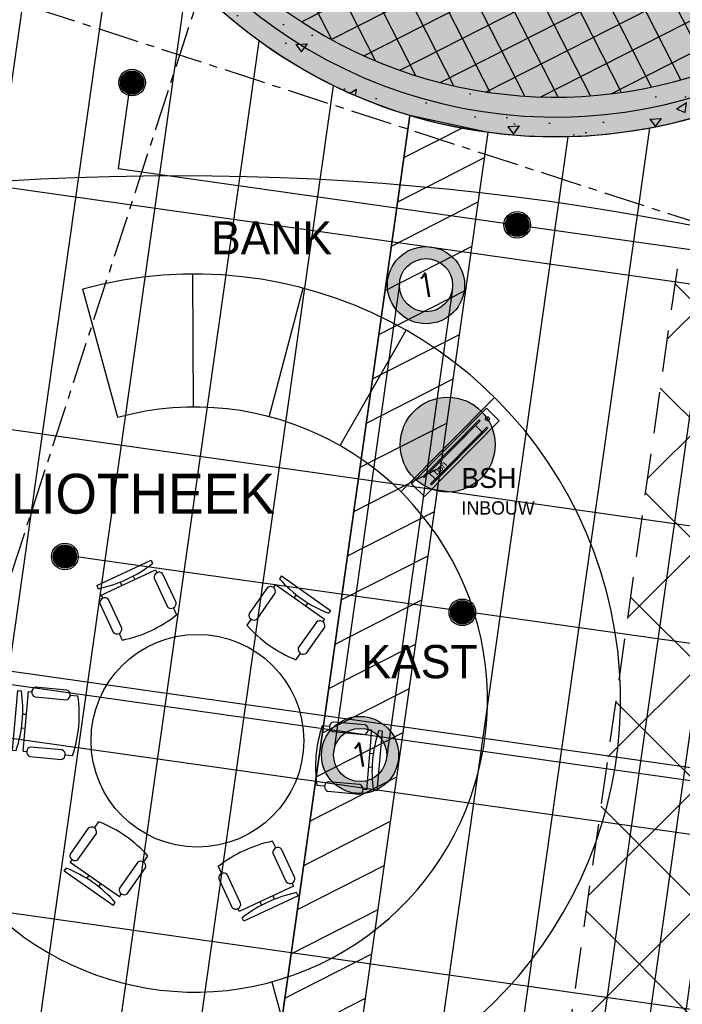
# Model space of a CAD drawing. Header units: millimetres. Extents: x -4106 to 114694, y -37499 to 54647.
# Tile 98 of 109: x 82098 to 87080, y 16290 to 23696. Entities that reach past the tile are written whole.
import ezdxf
from ezdxf.enums import TextEntityAlignment as Align

# ---------------------------------------------------------------- set-up
doc = ezdxf.new("R2010")
doc.units = ezdxf.units.MM
doc.header["$LTSCALE"] = 50
for name, pattern in [('B0301', [25, 12.5, -6.25, 0, -6.25]), ('B0702', [4.6875, 3.125, -1.5625]), ('XREF_STRAMIEN$0$B0201', [50, 31.25, -6.25, 6.25, -6.25])]:
    doc.linetypes.add(name, pattern=pattern)
for name, color, linetype in [('FOK_ BRANDSLANGHASPELS', 2, 'Continuous'), ('FOK_02B_SOLIDS', 253, 'Continuous'), ('FOK_05---_TEKST_25', 2, 'Continuous'), ('FOK_07_STRAMIEN', 13, 'B0301'), ('FOK_08---_MAATVOERING', 2, 'Continuous'), ('FOK_22_BINNENWANDEN', 2, 'Continuous'), ('FOK_28_CONSTRUCTIES', 4, 'Continuous'), ('FOK_72_VAST MEUBILAIR', 1, 'Continuous'), ('FOK_82_LOS MEUBILAIR', 1, 'Continuous'), ('XREF_05-werkset$0$AA$1A---_ALGEMEEN', 242, 'Continuous'), ('XREF_05-werkset$0$AA22E---_TPGBETON', 242, 'Continuous'), ('XREF_05-werkset$0$AL22E---_TPGBETON', 4, 'Continuous'), ('XREF_05-werkset$0$AZ22E---_TPGBETON', 4, 'Continuous'), ('XREF_05_PLAFOND$0$AA45----_PLAFONDAFW', 1, 'Continuous'), ('XREF_05_PLAFOND$0$AI45----_PLAFONDAFW', 2, 'Continuous'), ('XREF_05_Sprinkler installatie$0$WL524---', 4, 'Continuous'), ('XREF_05_Sprinkler installatie$0$WL6516--', 4, 'Continuous'), ('XREF_05_Vloergoot installaties$0$EL6131--_VG', 3, 'Continuous'), ('XREF_05_Vloergoot installaties$0$EL6222--', 3, 'Continuous'), ('XREF_STRAMIEN$0$AL$7A---_STRAMIEN', 1, 'XREF_STRAMIEN$0$B0201')]:
    doc.layers.add(name, color=color, linetype=linetype)
doc.styles.add('XREF_05_Sprinkler installatie$0$Standard', font='txt')
doc.styles.add('XREF_05_Vloergoot installaties$0$BURO-018', font='simplex.shx', dxfattribs={"height": 180})

# ---------------------------------------------------------------- blocks, each defined once
blk = doc.blocks.new('*U358')
at = {"layer": 'XREF_05-werkset$0$AA22E---_TPGBETON'}
blk.add_hatch(color=254, dxfattribs=at).paths.add_polyline_path([(159464.4, 33655.7, 0.59495), (165616.2, 33655.7), (165725.8, 33875.7, 0.065454), (165992.3, 34748.4), (166296.1, 34748.4, -0.790325), (158925.8, 34152.7), (159211.2, 34245.3, 0.028345), (159354.8, 33875.7)])
h = blk.add_hatch(dxfattribs=at)
h.set_pattern_fill('AR-CONC', color=242, scale=118.8, style=0)
h.set_pattern_definition([(50, (0, 0), (852.105, -74.5495), [89.1, -980.1]), (355, (0, 0), (-164.8366, 893.6043), [71.28, -784.08]), (100.4514, (71, -6.2), (687.269, 819.054), [75.7233, -832.957]), (46.1842, (0, 237.6), (1267.8824, -196.6366), [133.65, -1470.15]), (96.6356, (105.7, 221.2), (1110.379, 1157.252), [113.585, -1249.435]), (351.1842, (0, 237.6), (1110.378, 1157.253), [106.92, -1176.12]), (21, (118.8, 178.2), (709.1256, -478.3112), [89.1, -980.1]), (326, (118.8, 178.2), (289.0586, 861.4783), [71.28, -784.08]), (71.4514, (177.9, 138.3), (998.1845, 383.1662), [75.7233, -832.957]), (37.5, (0, 0), (14.4459, 395.4779), [0, -774.576, 0, -795.96, 0, -787.05]), (7.5, (0, 0), (312.5266, 468.5611), [0, -453.816, 0, -756.756, 0, -299.97]), (327.5, (-264.92, 0), (634.18105, -26.7952), [0, -297, 0, -926.64, 0, -1229.58]), (317.5, (-383.7, 0), (692.8252, 118.9247), [0, -386.1, 0, -615.384, 0, -873.18])])
h.paths.add_polyline_path([(159464.4, 33655.7, 0.59495), (165616.2, 33655.7), (165725.8, 33875.7, 0.065454), (165992.3, 34748.4), (166296.1, 34748.4, -0.790325), (158925.8, 34152.7), (159211.2, 34245.3, 0.028345), (159354.8, 33875.7)])
at = {"layer": 'XREF_05-werkset$0$AL22E---_TPGBETON'}
for points in [[(166296.1, 34748.4, -0.790325), (158925.8, 34152.7)], [(165725.8, 33875.7, 0.065454), (165992.3, 34748.4), (166296.1, 34748.4, -0.790325)], [(159211.2, 34245.3, 0.028345), (159354.8, 33875.7)], [(159464.4, 33655.7, 0.59495), (165616.2, 33655.7)]]:
    blk.add_lwpolyline(points, format="xyb", dxfattribs=at)
at = {"layer": 'XREF_05-werkset$0$AZ22E---_TPGBETON'}
blk.add_lwpolyline([(159068.5, 34199, 0.787762), (166144.3, 34748.4)], format="xyb", dxfattribs=at)
blk = doc.blocks.new('XREF_05-werkset')
at = {"layer": 'XREF_05-werkset$0$AA$1A---_ALGEMEEN'}
h = blk.add_hatch(dxfattribs=at)
h.set_pattern_fill('LOOF2', color=253, scale=4000, angle=-17.98, style=0)
h.set_pattern_definition([(27.02, (2540.12, 16600.89), (-99.94633, 195.98656), []), (117.02, (2540.12, 16600.89), (-195.98656, -99.94633), [])])
h.paths.add_polyline_path([(88537.4, 24075.6), (88046.7, 24234.8), (88046.7, 24234.8), (87095.6, 24543.5), (87095.6, 24543.5), (85611.8, 25025), (85046.9, 23284.4, 0.274981)])
h.paths.add_polyline_path([(85611.8, 25025), (82686.1, 25974.5, 0.274981), (85046.9, 23284.4)])
at = {"rotation": 342.0199999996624}
blk.add_blockref('*U358', (-79379.8, 43186.7), dxfattribs=at)
blk = doc.blocks.new('XREF_STRAMIEN')
at = {"layer": 'XREF_STRAMIEN$0$AL$7A---_STRAMIEN', "ltscale": 0.2}
blk.add_line((24193.2, 42612.9), (99881.1, 18049.7), dxfattribs=at)
blk.add_lwpolyline([(89850.6, 43612.9), (66631.7, -27932.3)], dxfattribs=at)
blk = doc.blocks.new('XREF_05_PLAFOND')
at = {"layer": 'XREF_05_PLAFOND$0$AA45----_PLAFONDAFW'}
h = blk.add_hatch(dxfattribs=at)
h.set_pattern_fill('ANSI31', color=256, scale=2200, angle=342.02, style=0)
h.set_pattern_definition([(27.02, (0, 0), (-124.9329, 244.9832), [])])
edge = h.paths.add_edge_path()
edge.add_line((79924, -13099.7), (78281.9, -24696.1))
edge.add_line((78281.9, -24696.1), (78861.2, -24884.2))
edge.add_line((78861.2, -24884.2), (85620.4, 22847.4))
edge.add_line((85620.4, 22847.4), (85032.5, 22974.6))
edge.add_line((85032.5, 22974.6), (80378.1, -9893.1))
edge.add_arc((74998.8, -10766.8), 5449.8, -25.34521, 9.22521, ccw=False)
at = {"layer": 'XREF_05_PLAFOND$0$AI45----_PLAFONDAFW'}
h = blk.add_hatch(dxfattribs=at)
h.set_pattern_fill('_USER,_O', color=256, scale=600, angle=90, pattern_type=0)
h.set_pattern_definition([(81.94, (95233.5, 35104.6), (-594.073, 84.126), [])])
edge = h.paths.add_edge_path(flags=16)
edge.add_arc((41622.2, 26897.4), 5449.9, 0, 360)
h.paths.add_polyline_path([(49933.5, 30177.3), (51533.5, 30177.3), (51533.5, 27777.3), (49933.5, 27777.3)], flags=16)
edge = h.paths.add_edge_path(flags=16)
edge.add_arc((86127.3, 26613.5), 3800, 0, 360)
edge = h.paths.add_edge_path(flags=16)
edge.add_arc((74998.8, -10766.8), 5449.8, 0, 360)
edge = h.paths.add_edge_path()
edge.add_line((31231.4, 21828.4), (22996.8, 22270))
edge.add_line((22996.8, 22270), (24807, 36094.7))
edge.add_line((24807, 36094.7), (95373.9, 36094.7))
edge.add_line((95373.9, 36094.7), (86392.8, -27327.7))
edge.add_line((86392.8, -27327.7), (68973.9, -21674.7))
edge.add_line((68973.9, -21674.7), (69214.5, 10715.9))
edge.add_arc((59884.7, 10785.2), 9330, 359.57452, 446.61078)
edge.add_line((60436.3, 20098.9), (31231.4, 21828.4))
h = blk.add_hatch(dxfattribs=at)
h.set_pattern_fill('_USER,_O', color=256, scale=1800, pattern_type=0)
h.set_pattern_definition([(351.94, (95233.5, 35104.6), (252.378, 1782.22), [])])
edge = h.paths.add_edge_path(flags=16)
edge.add_arc((74998.8, -10766.8), 5449.8, 0, 360)
edge = h.paths.add_edge_path(flags=16)
edge.add_arc((41622.2, 26897.4), 5449.9, 0, 360)
h.paths.add_polyline_path([(49933.5, 30177.3), (51533.5, 30177.3), (51533.5, 27777.3), (49933.5, 27777.3)], flags=16)
edge = h.paths.add_edge_path(flags=16)
edge.add_arc((86127.3, 26613.5), 3800, 0, 360)
edge = h.paths.add_edge_path()
edge.add_line((31231.4, 21828.4), (22996.8, 22270))
edge.add_line((22996.8, 22270), (24807, 36094.7))
edge.add_line((24807, 36094.7), (95373.9, 36094.7))
edge.add_line((95373.9, 36094.7), (86392.8, -27327.7))
edge.add_line((86392.8, -27327.7), (68973.9, -21674.7))
edge.add_line((68973.9, -21674.7), (69214.5, 10715.9))
edge.add_arc((59884.7, 10785.2), 9330, 359.57452, 446.61078)
edge.add_line((60436.3, 20098.9), (31231.4, 21828.4))
at = {"layer": 'XREF_05_PLAFOND$0$AA45----_PLAFONDAFW'}
blk.add_lwpolyline([(79924, -13099.7), (78281.9, -24696.1), (78861.2, -24884.2), (85620.4, 22847.4), (85032.5, 22974.6), (80378.1, -9893.1, -0.151996)], format="xyb", close=True, dxfattribs=at)
blk = doc.blocks.new('XREF_05_Sprinkler installatie$0$SP-KOP02')
at = {"color": 0, "linetype": 'Continuous'}
for p, q in [((-0.875, -0.023), (0.023, 0.875)), ((-0.847, -0.219), (0.219, 0.847)), ((-0.843, 0.233), (-0.233, 0.843)), ((-0.786, -0.383), (0.383, 0.786)), ((-0.702, -0.523), (0.523, 0.702)), ((-0.595, -0.641), (0.641, 0.595)), ((-0.469, -0.739), (0.739, 0.469)), ((-0.32, -0.815), (0.815, 0.32)), ((-0.144, -0.863), (0.863, 0.144)), ((0.072, -0.872), (0.872, -0.072)), ((0.381, -0.788), (0.788, -0.381))]:
    blk.add_line(p, q, dxfattribs=at)
at = {"color": 0, "linetype": 'Continuous', "const_width": 0.875}
blk.add_lwpolyline([(-0.438, 0, 1), (0.438, 0, 1)], format="xyb", close=True, dxfattribs=at)
at = {"color": 0, "linetype": 'Continuous'}
for radius in [1, 0.875]:
    blk.add_circle((0, 0), radius, dxfattribs=at)
at = {"color": 0, "linetype": 'Continuous', "style": 'XREF_05_Sprinkler installatie$0$Standard', "flags": 1}
for tag, p in [('SP_MATCODE', (2, 2)), ('SP_TEMP', (2, -3)), ('SP_DOORL', (2, -5)), ('SP_KFACT', (2, -7)), ('SP_SPRHK', (2, -9)), ('SP_KLEP', (2, -11))]:
    blk.add_attdef(tag, p, '', height=1, dxfattribs=at)
blk = doc.blocks.new('XREF_05_Sprinkler installatie')
at = {"layer": 'XREF_05_Sprinkler installatie$0$WL524---'}
for p, q in [((82931.1, 23237.3), (82837.7, 22577.2)), ((82837.7, 22577.2), (87642.9, 21896.8)), ((81514.5, -21380.3), (87642.9, 21896.8)), ((82436.3, 19671.7), (93425.3, 18115.6))]:
    blk.add_line(p, q, dxfattribs=at)
at = {"layer": 'XREF_05_Sprinkler installatie$0$WL6516--', "xscale": 99.9999999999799, "yscale": 100, "zscale": 100, "rotation": 7.589429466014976}
for p in [(82942.9, 23222.7), (85838.9, 22153), (82438.1, 19658.2), (85426.2, 19238.2)]:
    blk.add_blockref('XREF_05_Sprinkler installatie$0$SP-KOP02', p, dxfattribs=at)
blk = doc.blocks.new('XREF_05_Vloergoot installaties$0$E00415')
at = {"linetype": 'Continuous'}
h = blk.add_hatch(color=0, dxfattribs=at)
edge = h.paths.add_edge_path()
edge.add_arc((0, 0), 2.9, 0, 360)
edge = h.paths.add_edge_path(flags=16)
edge.add_arc((0, 0), 2, 0, 360)
at = {"color": 0, "linetype": 'Continuous'}
for radius in [2.9, 2]:
    blk.add_circle((0, 0), radius, dxfattribs=at)
at = {"color": 0, "linetype": 'Continuous', "style": 'XREF_05_Vloergoot installaties$0$BURO-018'}
for tag, p in [('E_GKAST', (0, 8)), ('E_GROEP', (0, 5)), ('E_SGROEP', (4.5, 5))]:
    blk.add_attdef(tag, text='', height=1.8, dxfattribs=at).set_placement(p, align=Align.MIDDLE)
at = {"color": 0, "linetype": 'Continuous', "style": 'XREF_05_Vloergoot installaties$0$BURO-018', "flags": 1}
for tag, p in [('E_VERMCODE', (13, 5)), ('E_MATCODE', (0, 0))]:
    blk.add_attdef(tag, text='', height=1.8, dxfattribs=at).set_placement(p, align=Align.MIDDLE)
blk = doc.blocks.new('XREF_05_Vloergoot installaties')
at = {"layer": 'XREF_05_Vloergoot installaties$0$EL6131--_VG'}
for p, q in [((54777.8, 22553.6), (90608.9, 17482)), ((54713, 22158.8), (90552.9, 17086)), ((84955.3, 21726.8), (84459.5, 18193)), ((85351.4, 21671.2), (84855.7, 18137.5))]:
    blk.add_line(p, q, dxfattribs=at)
at = {"layer": 'XREF_05_Vloergoot installaties$0$EL6222--'}
ref = blk.add_blockref('XREF_05_Vloergoot installaties$0$E00415', (85153.4, 21699), dxfattribs=dict(at, xscale=99.99999999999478, yscale=100, zscale=100, rotation=351.5354125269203))
ref.add_attrib('E_GROEP', '1', dxfattribs={"layer": '0', "color": 1, "linetype": 'Continuous', "height": 180, "rotation": 9.51131, "style": 'XREF_05_Vloergoot installaties$0$BURO-018'}).set_placement((85153.4, 21699), align=Align.MIDDLE)
ref = blk.add_blockref('XREF_05_Vloergoot installaties$0$E00415', (84657.6, 18165.3), dxfattribs=dict(at, xscale=99.99999999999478, yscale=100, zscale=100, rotation=351.5354125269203))
ref.add_attrib('E_GROEP', '1', dxfattribs={"layer": '0', "color": 1, "linetype": 'Continuous', "height": 180, "rotation": 9.51131, "style": 'XREF_05_Vloergoot installaties$0$BURO-018'}).set_placement((84657.6, 18165.3), align=Align.MIDDLE)
blk = doc.blocks.new('A$C4D8164B4')
at = {"layer": 'FOK_ BRANDSLANGHASPELS'}
h = blk.add_hatch(color=252, dxfattribs=at)
edge = h.paths.add_edge_path()
edge.add_arc((20128.9, 20117.4), 356.6, 0, 360)
at = {"layer": 'FOK_ BRANDSLANGHASPELS', "color": 2}
blk.add_circle((20000, 20000), 20000, dxfattribs=at)
at = {"layer": 'FOK_ BRANDSLANGHASPELS', "color": 6}
blk.add_circle((20128.9, 20117.4), 356.6, dxfattribs=at)
blk = doc.blocks.new('A$C4D781DF8')
for p, q in [((260.2, 629.6), (245, 607.9)), ((260.2, 629.6), (629, 370.8)), ((154.7, 541.8), (17.6, 346.6)), ((214.6, 564.5), (199.3, 542.8)), ((214.6, 564.5), (583.3, 305.7)), ((76.6, 305.2), (213.6, 500.5)), ((355.6, 465.6), (371.8, 488.7)), ((458.2, 427.3), (442.3, 404.7)), ((629, 370.8), (613.8, 349.1)), ((31.9, 304.2), (0, 258.8)), ((583.3, 305.7), (568.1, 284)), ((523.4, 283), (386.4, 87.8)), ((448.3, 49.7), (585.3, 244.9)), ((400.6, 45.4), (368.7, 0))]:
    blk.add_line(p, q)
for centre, radius, start, end in [((971.7, 1251.2), 970.6, 221.51679, 248.35619), ((177.7, 512), 37.7, 342.22209, 127.65088), ((53.5, 335.1), 37.7, 162.22209, 307.65088), ((726.7, 902.1), 970.6, 221.51679, 248.35619), ((548.2, 254), 38.2, 346.22918, 130.58211), ((423.5, 78.7), 38.2, 166.22918, 310.58211)]:
    blk.add_arc(centre, radius, start, end)
blk = doc.blocks.new('A$C09D77299')
at = {"layer": 'FOK_82_LOS MEUBILAIR'}
blk.add_circle((1389.3, 1357.1), 800, dxfattribs=at)
for p, rotation in [((1047.5, 1984.2), 59.99999999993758), ((675.4, 1374.7), 120.0000000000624), ((2103.2, 1339.6), 300.0000000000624), ((1017.1, 747.7), 180), ((1731, 730.1), 239.9999999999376)]:
    blk.add_blockref('A$C4D781DF8', p, dxfattribs=dict(at, rotation=rotation))
blk.add_blockref('A$C4D781DF8', (1761.4, 1966.6), dxfattribs=at)
blk = doc.blocks.new('A$C08E13200')
at = {"layer": 'FOK_72_VAST MEUBILAIR', "color": 253}
for points in [[(2754, 5846.3), (2749.4, 6846.3)], [(3323.7, 5773.9), (3578.1, 6741)], [(3855.3, 5556.5), (4351.4, 6424.8)]]:
    blk.add_lwpolyline(points, dxfattribs=at)
at = {"layer": 'FOK_72_VAST MEUBILAIR'}
for points in [[(2184.9, 5768.7), (1921.7, 6733.5)], [(4312.5, 5209), (5016.4, 5919.3)], [(863.7, 2537.7), (0, 2033.7)], [(3343, 1523.9), (3606.2, 559.1)]]:
    blk.add_lwpolyline(points, dxfattribs=at)
for radius in [3200, 2200]:
    blk.add_arc((2764, 3646.3), radius, 210.26058, 105.26058, dxfattribs=at)
at = {"layer": 'FOK_02B_SOLIDS'}
blk.add_blockref('A$C09D77299', (1393.6, 1980.1), dxfattribs=at)
at = {"layer": 'FOK_05---_TEKST_25', "color": 2, "width": 57960.996, "attachment_point": 1}
for s, insert, char_height in [('{\\fCentury Gothic|b0|i0|c0|p34;BANK}', (2885.5, 7244.9), 250), ('{\\fCentury Gothic|b0|i0|c0|p34;BIBLIOTHEEK}', (734.4, 5344.8), 300), ('{\\fCentury Gothic|b0|i0|c0|p34;KAST}', (4016.4, 4056.8), 250), ('{\\fCentury Gothic|b0|i0|c0|p34;KAST}', (4860.2, 1130.5), 250), ('{\\fCentury Gothic|b0|i0|c0|p34;VITRINE}', (916.9, 342.6), 250)]:
    blk.add_mtext(s, dxfattribs=dict(at, insert=insert, char_height=char_height))
blk = doc.blocks.new('A$C333B68CE')
at = {"color": 253}
blk.add_lwpolyline([(0, 0), (800, 0), (800, 135), (0, 135)], close=True, dxfattribs=at)
at = {"color": 13}
for points in [[(100, 102.5), (700, 102.5), (700, 112.5), (100, 112.5)], [(150, 32.5), (650, 32.5), (650, 102.5), (150, 102.5)], [(100, 32.5), (700, 32.5), (700, 22.5), (100, 22.5)]]:
    blk.add_lwpolyline(points, close=True, dxfattribs=at)
blk.add_circle((748.6, 74.1), 15, dxfattribs=at)
at = {"color": 13, "insert": (178.2, 92.3), "char_height": 50, "width": 193.007, "attachment_point": 1}
blk.add_mtext('{\\fArial|b0|i0|c0|p34;bsh}', dxfattribs=at)

msp = doc.modelspace()

# ---------------------------------------------------------------- hatches: boundary and pattern name
at = {"layer": 'FOK_08---_MAATVOERING'}
h = msp.add_hatch(dxfattribs=at)
h.set_pattern_fill('ANSI37', color=254, scale=200, style=0)
h.set_pattern_definition([(45, (14914.84, -16635.76), (-449.013, 449.013), []), (135, (14914.84, -16635.76), (-449.013, -449.013), [])])
h.paths.add_polyline_path([(87040.5, 21822.4), (85771.6, 12861.8), (92721.9, 11877.5), (93990.8, 20838.1)])
at = {"layer": 'FOK_28_CONSTRUCTIES'}
h = msp.add_hatch(color=254, dxfattribs=at)
edge = h.paths.add_edge_path()
edge.add_arc((86127.4, 26613.5), 3800, 0, 360)

# ---------------------------------------------------------------- linework, layer by layer
at = {"layer": 'Defpoints', "color": 254}
msp.add_circle((86127.4, 26613.5), 3800, dxfattribs=at)
at = {"layer": 'FOK_08---_MAATVOERING', "color": 13, "linetype": 'B0702', "ltscale": 2}
msp.add_lwpolyline([(87040.5, 21822.4), (85771.6, 12861.8), (92721.9, 11877.5), (93990.8, 20838.1), (87040.5, 21822.4)], dxfattribs=at)

# ---------------------------------------------------------------- block references
for name in ['XREF_05_Sprinkler installatie', 'XREF_05_PLAFOND', 'XREF_05_Vloergoot installaties']:
    msp.add_blockref(name, (0, 0))
at = {"rotation": 45.26057683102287}
msp.add_blockref('A$C333B68CE', (85140.9, 20109.9), dxfattribs=at)
at = {"layer": 'FOK_ BRANDSLANGHASPELS'}
for p in [(65187.1, 382.2), (63286.4, -17476.2)]:
    msp.add_blockref('A$C4D8164B4', p, dxfattribs=at)
at = {"layer": 'FOK_02B_SOLIDS'}
msp.add_blockref('A$C08E13200', (80651.5, 14935.5), dxfattribs=at)
at = {"layer": 'FOK_07_STRAMIEN'}
msp.add_blockref('XREF_STRAMIEN', (0, 0), dxfattribs=at)
at = {"layer": 'FOK_22_BINNENWANDEN'}
msp.add_blockref('XREF_05-werkset', (0, 0), dxfattribs=at)

# ---------------------------------------------------------------- texts
at = {"layer": 'FOK_82_LOS MEUBILAIR', "color": 2, "insert": (85420.3, 20323.7), "char_height": 150, "width": 57960.996, "attachment_point": 1}
msp.add_mtext('{\\fCentury Gothic|b0|i0|c0|p34;BSH\\P\\H0.66667x;INBOUW}', dxfattribs=at)

doc.saveas('drawing.dxf')
